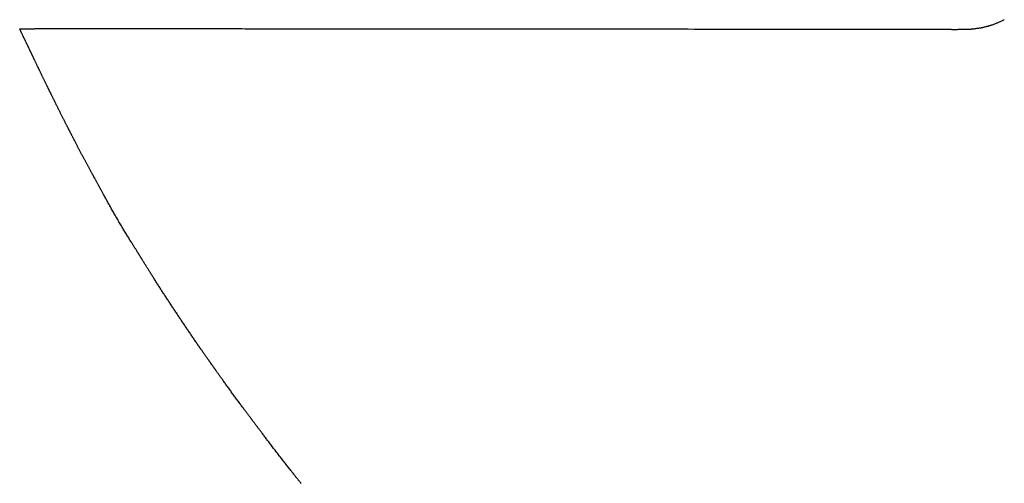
# Model space of a CAD drawing. Header units: millimetres. Extents: x -4577 to 1032787, y -66234 to 201209.
# Tile 154 of 256: x 4373.07 to 4375.92, y -8936.69 to -8935.35. Entities that reach past the tile are written whole.
import ezdxf

# ---------------------------------------------------------------- set-up
doc = ezdxf.new("R2010")
doc.units = ezdxf.units.MM
doc.linetypes.add('510_5_2OG_ELT_1004$0$11-07-22_DS_2OG$0$AUSGEZOGEN', pattern=[0])
doc.layers.add('510_5_2OG_ELT_1004$0$11-07-22_DS_2OG$0$EBENE_1', color=8, linetype='510_5_2OG_ELT_1004$0$11-07-22_DS_2OG$0$AUSGEZOGEN')

# ---------------------------------------------------------------- blocks, each defined once
blk = doc.blocks.new('510_5_2OG_ELT_1004')
at = {"layer": '510_5_2OG_ELT_1004$0$11-07-22_DS_2OG$0$EBENE_1'}
for points in [[(4373.073, -8935.3242), (4373.0803, -8935.324), (4373.0815, -8935.324), (4373.083, -8935.324), (4373.0846, -8935.324), (4373.0864, -8935.324), (4373.0882, -8935.3239), (4373.0901, -8935.3239), (4373.0911, -8935.3239), (4373.0923, -8935.3239), (4373.0935, -8935.3239), (4373.0949, -8935.3239), (4373.0964, -8935.3239), (4373.098, -8935.3239), (4373.0999, -8935.3239), (4373.1018, -8935.3239), (4373.1028, -8935.3239), (4373.1038, -8935.3239), (4373.1049, -8935.3239), (4373.106, -8935.3239), (4373.107, -8935.3239), (4373.1081, -8935.3239), (4373.1092, -8935.3239), (4373.1103, -8935.3239), (4373.1114, -8935.3239), (4373.1125, -8935.3239), (4373.1136, -8935.3239), (4373.1148, -8935.3239), (4373.1159, -8935.3239), (4373.1171, -8935.3238), (4373.1183, -8935.3238), (4373.1196, -8935.3238), (4373.1209, -8935.3238), (4373.1223, -8935.3238), (4373.1238, -8935.3238), (4373.1253, -8935.3238), (4373.1269, -8935.3238), (4373.1286, -8935.3238), (4373.1303, -8935.3238), (4373.1332, -8935.3238), (4373.1342, -8935.3238), (4373.1352, -8935.3238), (4373.1363, -8935.3238), (4373.1373, -8935.3238), (4373.1384, -8935.3238), (4373.1395, -8935.3238), (4373.1407, -8935.3238), (4373.1418, -8935.3238), (4373.143, -8935.3238), (4373.1442, -8935.3238), (4373.1454, -8935.3238), (4373.1466, -8935.3238), (4373.1478, -8935.3237), (4373.149, -8935.3237), (4373.1503, -8935.3237), (4373.1515, -8935.3237), (4373.1528, -8935.3237), (4373.1541, -8935.3237), (4373.1554, -8935.3237), (4373.1567, -8935.3237), (4373.158, -8935.3237), (4373.1593, -8935.3237), (4373.1606, -8935.3237), (4373.1619, -8935.3237), (4373.1633, -8935.3237), (4373.1646, -8935.3237), (4373.1659, -8935.3237), (4373.1672, -8935.3237), (4373.1686, -8935.3237), (4373.1699, -8935.3237), (4373.1712, -8935.3237), (4373.1725, -8935.3237), (4373.1739, -8935.3237), (4373.1752, -8935.3237), (4373.1765, -8935.3237), (4373.1778, -8935.3237), (4373.1791, -8935.3237), (4373.1804, -8935.3237), (4373.1817, -8935.3237), (4373.183, -8935.3237), (4373.1843, -8935.3237), (4373.1856, -8935.3237), (4373.1869, -8935.3237), (4373.1882, -8935.3237), (4373.1894, -8935.3237), (4373.1907, -8935.3237), (4373.1919, -8935.3237), (4373.1932, -8935.3237), (4373.1944, -8935.3237), (4373.1956, -8935.3237), (4373.1968, -8935.3237), (4373.198, -8935.3237), (4373.1992, -8935.3237), (4373.2004, -8935.3237), (4373.2016, -8935.3237), (4373.2027, -8935.3237), (4373.2038, -8935.3237), (4373.205, -8935.3237), (4373.2061, -8935.3237), (4373.2072, -8935.3237), (4373.2083, -8935.3237), (4373.2093, -8935.3237), (4373.2104, -8935.3237), (4373.2114, -8935.3237), (4373.2125, -8935.3237), (4373.2135, -8935.3237), (4373.2145, -8935.3237), (4373.2165, -8935.3237), (4373.2185, -8935.3237), (4373.2204, -8935.3237), (4373.2223, -8935.3237), (4373.2242, -8935.3237), (4373.226, -8935.3237), (4373.2278, -8935.3237), (4373.2297, -8935.3237), (4373.2315, -8935.3237), (4373.2333, -8935.3237), (4373.2351, -8935.3237), (4373.2369, -8935.3237), (4373.2388, -8935.3237), (4373.2407, -8935.3237), (4373.2426, -8935.3237), (4373.2436, -8935.3237), (4373.2447, -8935.3237), (4373.2458, -8935.3237), (4373.2469, -8935.3237), (4373.248, -8935.3237), (4373.2491, -8935.3237), (4373.2503, -8935.3237), (4373.2516, -8935.3237), (4373.2529, -8935.3237), (4373.2542, -8935.3237), (4373.2556, -8935.3237), (4373.257, -8935.3237), (4373.2585, -8935.3237), (4373.26, -8935.3237), (4373.2616, -8935.3237), (4373.2632, -8935.3237), (4373.265, -8935.3237), (4373.2667, -8935.3237), (4373.2686, -8935.3237), (4373.2705, -8935.3237), (4373.2725, -8935.3236), (4373.2745, -8935.3236), (4373.2767, -8935.3236), (4373.2788, -8935.3236), (4373.2811, -8935.3236), (4373.2834, -8935.3236), (4373.2858, -8935.3236), (4373.2883, -8935.3236), (4373.2908, -8935.3236), (4373.2934, -8935.3236), (4373.296, -8935.3236), (4373.2986, -8935.3236), (4373.3013, -8935.3236), (4373.3041, -8935.3236), (4373.3069, -8935.3236), (4373.3097, -8935.3236), (4373.3126, -8935.3236), (4373.3155, -8935.3236), (4373.3185, -8935.3236), (4373.3214, -8935.3236), (4373.3244, -8935.3236), (4373.3275, -8935.3236), (4373.3305, -8935.3236), (4373.3336, -8935.3236), (4373.3366, -8935.3236), (4373.3397, -8935.3236), (4373.3429, -8935.3236), (4373.346, -8935.3236), (4373.3491, -8935.3236), (4373.3522, -8935.3236), (4373.3554, -8935.3236), (4373.3585, -8935.3236), (4373.3617, -8935.3236), (4373.3648, -8935.3236), (4373.368, -8935.3236), (4373.3712, -8935.3236), (4373.3744, -8935.3236), (4373.3777, -8935.3236), (4373.381, -8935.3236), (4373.3844, -8935.3236), (4373.3878, -8935.3236), (4373.3913, -8935.3237), (4373.3948, -8935.3237), (4373.3985, -8935.3237), (4373.4022, -8935.3237), (4373.406, -8935.3237), (4373.4099, -8935.3237), (4373.4139, -8935.3237), (4373.418, -8935.3237), (4373.4222, -8935.3237), (4373.4266, -8935.3237), (4373.431, -8935.3237), (4373.4356, -8935.3237), (4373.4404, -8935.3237), (4373.4453, -8935.3237), (4373.4503, -8935.3237), (4373.4555, -8935.3237), (4373.4609, -8935.3237), (4373.4664, -8935.3237), (4373.4721, -8935.3237), (4373.478, -8935.3237), (4373.4841, -8935.3237), (4373.4904, -8935.3237), (4373.4969, -8935.3237), (4373.5035, -8935.3237), (4373.5103, -8935.3237), (4373.5172, -8935.3237), (4373.5243, -8935.3237), (4373.5316, -8935.3237), (4373.539, -8935.3237), (4373.5465, -8935.3237), (4373.5541, -8935.3237), (4373.5619, -8935.3238), (4373.5698, -8935.3238), (4373.5778, -8935.3238), (4373.5859, -8935.3238), (4373.594, -8935.3238), (4373.6023, -8935.3238), (4373.6107, -8935.3238), (4373.6191, -8935.3238), (4373.6276, -8935.3238), (4373.6362, -8935.3238), (4373.6448, -8935.3238), (4373.6535, -8935.3238), (4373.6622, -8935.3238), (4373.671, -8935.3238), (4373.6798, -8935.3238), (4373.6886, -8935.3238), (4373.6974, -8935.3238), (4373.7063, -8935.3238), (4373.7151, -8935.3238), (4373.724, -8935.3239), (4373.7328, -8935.3239), (4373.7417, -8935.3239), (4373.7506, -8935.3239), (4373.7596, -8935.3239), (4373.7686, -8935.3239), (4373.7777, -8935.3239), (4373.7868, -8935.3239), (4373.7961, -8935.3239), (4373.8054, -8935.3239), (4373.8148, -8935.3239), (4373.8244, -8935.3239), (4373.8341, -8935.3239), (4373.8439, -8935.3239), (4373.8538, -8935.3239), (4373.8639, -8935.3239), (4373.8742, -8935.3239), (4373.8846, -8935.324), (4373.8953, -8935.324), (4373.9061, -8935.324), (4373.9172, -8935.324), (4373.9284, -8935.324), (4373.9399, -8935.324), (4373.9517, -8935.324), (4373.9637, -8935.324), (4373.9759, -8935.324), (4373.9884, -8935.324), (4374.0012, -8935.324), (4374.0143, -8935.324), (4374.0277, -8935.324), (4374.0414, -8935.324), (4374.0554, -8935.3241), (4374.0697, -8935.3241), (4374.0843, -8935.3241), (4374.0991, -8935.3241), (4374.1142, -8935.3241), (4374.1296, -8935.3241), (4374.1452, -8935.3241), (4374.161, -8935.3241), (4374.1771, -8935.3241), (4374.1933, -8935.3241), (4374.2098, -8935.3242), (4374.2264, -8935.3242), (4374.2433, -8935.3242), (4374.2602, -8935.3242), (4374.2774, -8935.3242), (4374.2947, -8935.3242), (4374.3121, -8935.3242), (4374.3297, -8935.3242), (4374.3473, -8935.3243), (4374.3651, -8935.3243), (4374.383, -8935.3243), (4374.4009, -8935.3243), (4374.4189, -8935.3243), (4374.437, -8935.3243), (4374.4551, -8935.3243), (4374.4733, -8935.3243), (4374.4915, -8935.3244), (4374.5097, -8935.3244), (4374.528, -8935.3244), (4374.5462, -8935.3244), (4374.5645, -8935.3244), (4374.5827, -8935.3244), (4374.6009, -8935.3245), (4374.6192, -8935.3245), (4374.6374, -8935.3245), (4374.6557, -8935.3245), (4374.6739, -8935.3245), (4374.6921, -8935.3245), (4374.7104, -8935.3246), (4374.7286, -8935.3246), (4374.7469, -8935.3246), (4374.7651, -8935.3246), (4374.7834, -8935.3246), (4374.8016, -8935.3246), (4374.8198, -8935.3247), (4374.8381, -8935.3247), (4374.8563, -8935.3247), (4374.8746, -8935.3247), (4374.8928, -8935.3247), (4374.911, -8935.3247), (4374.9293, -8935.3248), (4374.9475, -8935.3248), (4374.9658, -8935.3248), (4374.984, -8935.3248), (4375.0022, -8935.3248), (4375.0205, -8935.3249), (4375.0387, -8935.3249), (4375.057, -8935.3249), (4375.0752, -8935.3249), (4375.0934, -8935.3249), (4375.1117, -8935.325), (4375.1298, -8935.325), (4375.148, -8935.325), (4375.166, -8935.325), (4375.184, -8935.325), (4375.2018, -8935.325), (4375.2195, -8935.3251), (4375.2371, -8935.3251), (4375.2545, -8935.3251), (4375.2717, -8935.3251), (4375.2887, -8935.3251), (4375.3055, -8935.3252), (4375.322, -8935.3252), (4375.3383, -8935.3252), (4375.3543, -8935.3252), (4375.37, -8935.3252), (4375.3854, -8935.3252), (4375.4004, -8935.3252), (4375.4151, -8935.3253), (4375.4294, -8935.3253), (4375.4433, -8935.3253), (4375.4569, -8935.3253), (4375.4699, -8935.3253), (4375.4826, -8935.3253), (4375.4947, -8935.3253), (4375.5064, -8935.3254), (4375.5176, -8935.3254), (4375.5283, -8935.3254), (4375.5384, -8935.3254), (4375.5479, -8935.3254), (4375.557, -8935.3254), (4375.5655, -8935.3254), (4375.5734, -8935.3254), (4375.5809, -8935.3254), (4375.588, -8935.3254), (4375.5945, -8935.3254), (4375.6006, -8935.3254), (4375.6063, -8935.3254), (4375.6116, -8935.3254), (4375.6165, -8935.3255), (4375.6211, -8935.3255), (4375.6253, -8935.3255), (4375.6291, -8935.3255), (4375.6326, -8935.3255), (4375.6359, -8935.3255), (4375.6388, -8935.3255), (4375.6415, -8935.3255), (4375.6439, -8935.3255), (4375.6461, -8935.3255), (4375.6481, -8935.3255), (4375.6498, -8935.3255), (4375.6514, -8935.3255), (4375.6529, -8935.3255), (4375.6542, -8935.3255), (4375.6553, -8935.3255), (4375.6573, -8935.3255), (4375.659, -8935.3255), (4375.6605, -8935.3255), (4375.6618, -8935.3255), (4375.663, -8935.3255), (4375.6649, -8935.3255), (4375.6664, -8935.3255), (4375.6684, -8935.3255), (4375.6696, -8935.3255), (4375.6716, -8935.3255), (4375.6726, -8935.3255), (4375.6739, -8935.3255), (4375.6765, -8935.3255), (4375.6777, -8935.3255), (4375.6789, -8935.3255), (4375.6802, -8935.3255), (4375.6817, -8935.3255), (4375.6834, -8935.3255), (4375.6851, -8935.3255), (4375.6869, -8935.3255), (4375.6898, -8935.3255), (4375.6908, -8935.3255), (4375.6918, -8935.3255), (4375.6929, -8935.3255), (4375.6939, -8935.3255), (4375.695, -8935.3255), (4375.6961, -8935.3255), (4375.6972, -8935.3255), (4375.6983, -8935.3255), (4375.6994, -8935.3255), (4375.7005, -8935.3255), (4375.7017, -8935.3255), (4375.7028, -8935.3255), (4375.7039, -8935.3255), (4375.7051, -8935.3255), (4375.7063, -8935.3255), (4375.7074, -8935.3255), (4375.7086, -8935.3255), (4375.7097, -8935.3255), (4375.7109, -8935.3255), (4375.712, -8935.3255), (4375.7132, -8935.3255), (4375.7144, -8935.3255), (4375.7155, -8935.3255), (4375.7166, -8935.3255), (4375.7178, -8935.3255), (4375.7189, -8935.3255), (4375.72, -8935.3256), (4375.7211, -8935.3256), (4375.7222, -8935.3256), (4375.7233, -8935.3256), (4375.7243, -8935.3256), (4375.7254, -8935.3256), (4375.7264, -8935.3256), (4375.7274, -8935.3256), (4375.7294, -8935.3256), (4375.7313, -8935.3256), (4375.7331, -8935.3256), (4375.7349, -8935.3256), (4375.7365, -8935.3257), (4375.738, -8935.3257), (4375.7394, -8935.3257), (4375.7406, -8935.3257), (4375.7418, -8935.3257), (4375.7437, -8935.3257), (4375.7454, -8935.3257), (4375.7467, -8935.3257), (4375.7489, -8935.3258), (4375.7507, -8935.3258), (4375.7525, -8935.3258), (4375.7536, -8935.3258), (4375.7548, -8935.3258), (4375.7562, -8935.3258), (4375.7578, -8935.3258), (4375.7596, -8935.3258), (4375.7606, -8935.3258), (4375.7617, -8935.3258), (4375.7628, -8935.3259), (4375.7639, -8935.3259), (4375.7652, -8935.3259), (4375.7664, -8935.3259), (4375.7677, -8935.3259), (4375.769, -8935.3259), (4375.7704, -8935.3259), (4375.7718, -8935.3259), (4375.7732, -8935.3259), (4375.7746, -8935.3259), (4375.776, -8935.3259), (4375.7775, -8935.3259), (4375.7789, -8935.3259), (4375.7803, -8935.3259), (4375.7817, -8935.3258), (4375.7832, -8935.3258), (4375.7846, -8935.3258), (4375.7859, -8935.3258), (4375.7873, -8935.3258), (4375.7886, -8935.3257), (4375.7898, -8935.3257), (4375.791, -8935.3257), (4375.7922, -8935.3257), (4375.7933, -8935.3257), (4375.7953, -8935.3256), (4375.7969, -8935.3256), (4375.7983, -8935.3256), (4375.8003, -8935.3255), (4375.8017, -8935.3255), (4375.8037, -8935.3254), (4375.806, -8935.3254), (4375.8072, -8935.3254), (4375.8086, -8935.3253), (4375.8102, -8935.3253), (4375.8119, -8935.3253), (4375.8138, -8935.3252), (4375.8149, -8935.3251), (4375.8159, -8935.3251), (4375.8169, -8935.325), (4375.818, -8935.325), (4375.8191, -8935.3249), (4375.8202, -8935.3248), (4375.8212, -8935.3247), (4375.8223, -8935.3246), (4375.8234, -8935.3245), (4375.8245, -8935.3244), (4375.8255, -8935.3243), (4375.8266, -8935.3242), (4375.8286, -8935.324), (4375.8304, -8935.3237), (4375.8321, -8935.3235), (4375.8336, -8935.3233), (4375.8358, -8935.3229), (4375.8371, -8935.3227), (4375.8406, -8935.3222), (4375.8417, -8935.3221), (4375.8431, -8935.3218), (4375.8446, -8935.3216), (4375.8463, -8935.3213), (4375.8482, -8935.321), (4375.8501, -8935.3207), (4375.8511, -8935.3205), (4375.8521, -8935.3203), (4375.8531, -8935.3201), (4375.8542, -8935.3198), (4375.8552, -8935.3196), (4375.8562, -8935.3194), (4375.8581, -8935.3189), (4375.86, -8935.3184), (4375.8617, -8935.318), (4375.8633, -8935.3175), (4375.8648, -8935.3171), (4375.8669, -8935.3165), (4375.8682, -8935.3162), (4375.8716, -8935.3152), (4375.8727, -8935.3149), (4375.874, -8935.3145), (4375.8755, -8935.3141), (4375.8772, -8935.3136), (4375.8789, -8935.3131), (4375.8807, -8935.3125), (4375.8826, -8935.3118), (4375.8845, -8935.3112), (4375.8863, -8935.3105), (4375.8882, -8935.3098), (4375.89, -8935.309), (4375.8918, -8935.3083), (4375.8937, -8935.3075), (4375.8955, -8935.3067), (4375.8973, -8935.3059), (4375.8991, -8935.3051), (4375.901, -8935.3044), (4375.9028, -8935.3036), (4375.9046, -8935.3027), (4375.9064, -8935.3019), (4375.9082, -8935.3011), (4375.91, -8935.3002), (4375.9117, -8935.2993), (4375.9135, -8935.2984), (4375.9152, -8935.2974)], [(4373.8856, -8936.6383), (4373.8847, -8936.6372), (4373.884, -8936.6363), (4373.883, -8936.6351), (4373.8824, -8936.6342), (4373.8816, -8936.6332), (4373.8806, -8936.632), (4373.8795, -8936.6305), (4373.8788, -8936.6297), (4373.8781, -8936.6289), (4373.8774, -8936.6279), (4373.8766, -8936.6269), (4373.8757, -8936.6258), (4373.8748, -8936.6246), (4373.8738, -8936.6234), (4373.8727, -8936.6221), (4373.8716, -8936.6207), (4373.8704, -8936.6192), (4373.8692, -8936.6176), (4373.8679, -8936.6159), (4373.8665, -8936.6142), (4373.8651, -8936.6124), (4373.8636, -8936.6105), (4373.862, -8936.6085), (4373.8604, -8936.6065), (4373.8587, -8936.6044), (4373.857, -8936.6022), (4373.8553, -8936.6), (4373.8535, -8936.5978), (4373.8517, -8936.5954), (4373.8498, -8936.593), (4373.8479, -8936.5906), (4373.8459, -8936.5882), (4373.844, -8936.5856), (4373.842, -8936.5831), (4373.8399, -8936.5805), (4373.8379, -8936.5779), (4373.8358, -8936.5752), (4373.8337, -8936.5726), (4373.8316, -8936.5699), (4373.8295, -8936.5671), (4373.8274, -8936.5644), (4373.8252, -8936.5616), (4373.8231, -8936.5589), (4373.8209, -8936.5561), (4373.8187, -8936.5533), (4373.8166, -8936.5505), (4373.8144, -8936.5477), (4373.8123, -8936.5449), (4373.8101, -8936.5421), (4373.808, -8936.5393), (4373.8059, -8936.5365), (4373.8038, -8936.5338), (4373.8017, -8936.531), (4373.7996, -8936.5283), (4373.7975, -8936.5256), (4373.7955, -8936.5229), (4373.7935, -8936.5203), (4373.7915, -8936.5177), (4373.7895, -8936.5151), (4373.7876, -8936.5126), (4373.7857, -8936.51), (4373.7839, -8936.5076), (4373.782, -8936.5052), (4373.7803, -8936.5028), (4373.7785, -8936.5005), (4373.7768, -8936.4983), (4373.7752, -8936.4961), (4373.7736, -8936.4939), (4373.772, -8936.4919), (4373.7705, -8936.4899), (4373.7691, -8936.488), (4373.7677, -8936.4861), (4373.7663, -8936.4843), (4373.7651, -8936.4826), (4373.7639, -8936.481), (4373.7627, -8936.4795), (4373.7616, -8936.4781), (4373.7606, -8936.4767), (4373.7597, -8936.4755), (4373.7588, -8936.4743), (4373.758, -8936.4732), (4373.7572, -8936.4722), (4373.7565, -8936.4712), (4373.7558, -8936.4703), (4373.7546, -8936.4688), (4373.7536, -8936.4674), (4373.7528, -8936.4663), (4373.7515, -8936.4646), (4373.7502, -8936.4628), (4373.7488, -8936.461), (4373.7475, -8936.4593), (4373.7469, -8936.4584), (4373.7461, -8936.4574), (4373.7452, -8936.4561), (4373.7441, -8936.4547), (4373.7435, -8936.4539), (4373.7428, -8936.453), (4373.7421, -8936.452), (4373.7413, -8936.451), (4373.7405, -8936.4499), (4373.7397, -8936.4488), (4373.7387, -8936.4476), (4373.7377, -8936.4462), (4373.7367, -8936.4449), (4373.7356, -8936.4434), (4373.7344, -8936.4418), (4373.7332, -8936.4402), (4373.732, -8936.4385), (4373.7306, -8936.4368), (4373.7293, -8936.4349), (4373.7279, -8936.4331), (4373.7264, -8936.4311), (4373.7249, -8936.4291), (4373.7234, -8936.427), (4373.7218, -8936.4249), (4373.7202, -8936.4228), (4373.7185, -8936.4206), (4373.7168, -8936.4183), (4373.7151, -8936.416), (4373.7134, -8936.4137), (4373.7116, -8936.4113), (4373.7099, -8936.4089), (4373.708, -8936.4065), (4373.7062, -8936.404), (4373.7044, -8936.4015), (4373.7025, -8936.399), (4373.7007, -8936.3965), (4373.6988, -8936.3939), (4373.6969, -8936.3914), (4373.695, -8936.3888), (4373.6931, -8936.3862), (4373.6912, -8936.3836), (4373.6893, -8936.381), (4373.6874, -8936.3784), (4373.6855, -8936.3758), (4373.6836, -8936.3732), (4373.6818, -8936.3706), (4373.6799, -8936.368), (4373.678, -8936.3655), (4373.6762, -8936.3629), (4373.6744, -8936.3604), (4373.6726, -8936.3579), (4373.6708, -8936.3554), (4373.669, -8936.3529), (4373.6673, -8936.3505), (4373.6656, -8936.3481), (4373.6639, -8936.3457), (4373.6622, -8936.3434), (4373.6606, -8936.3411), (4373.659, -8936.3388), (4373.6574, -8936.3367), (4373.6559, -8936.3345), (4373.6544, -8936.3324), (4373.6529, -8936.3304), (4373.6515, -8936.3284), (4373.6502, -8936.3265), (4373.6489, -8936.3246), (4373.6476, -8936.3228), (4373.6464, -8936.3211), (4373.6452, -8936.3195), (4373.6441, -8936.3179), (4373.643, -8936.3164), (4373.642, -8936.315), (4373.6411, -8936.3137), (4373.6402, -8936.3124), (4373.6394, -8936.3112), (4373.6386, -8936.3101), (4373.6379, -8936.3091), (4373.6372, -8936.3082), (4373.6366, -8936.3073), (4373.6355, -8936.3057), (4373.6345, -8936.3044), (4373.6337, -8936.3032), (4373.6325, -8936.3015), (4373.6312, -8936.2996), (4373.6301, -8936.2981), (4373.6294, -8936.2972), (4373.6285, -8936.2959), (4373.6279, -8936.295), (4373.6271, -8936.2939), (4373.6262, -8936.2927), (4373.6246, -8936.2904), (4373.624, -8936.2895), (4373.6234, -8936.2886), (4373.6226, -8936.2876), (4373.6219, -8936.2865), (4373.6211, -8936.2854), (4373.6202, -8936.2841), (4373.6193, -8936.2828), (4373.6183, -8936.2815), (4373.6173, -8936.28), (4373.6162, -8936.2785), (4373.6151, -8936.277), (4373.614, -8936.2753), (4373.6128, -8936.2736), (4373.6115, -8936.2719), (4373.6102, -8936.2701), (4373.6089, -8936.2682), (4373.6076, -8936.2663), (4373.6062, -8936.2643), (4373.6048, -8936.2623), (4373.6033, -8936.2602), (4373.6019, -8936.2581), (4373.6004, -8936.256), (4373.5988, -8936.2538), (4373.5973, -8936.2516), (4373.5957, -8936.2494), (4373.5941, -8936.2471), (4373.5925, -8936.2448), (4373.5909, -8936.2425), (4373.5893, -8936.2401), (4373.5876, -8936.2378), (4373.586, -8936.2354), (4373.5843, -8936.233), (4373.5827, -8936.2306), (4373.581, -8936.2282), (4373.5794, -8936.2258), (4373.5777, -8936.2233), (4373.576, -8936.2209), (4373.5744, -8936.2185), (4373.5727, -8936.2161), (4373.5711, -8936.2136), (4373.5694, -8936.2112), (4373.5678, -8936.2088), (4373.5661, -8936.2063), (4373.5645, -8936.2039), (4373.5628, -8936.2015), (4373.5612, -8936.199), (4373.5595, -8936.1966), (4373.5579, -8936.1942), (4373.5562, -8936.1917), (4373.5546, -8936.1893), (4373.553, -8936.1868), (4373.5513, -8936.1844), (4373.5497, -8936.182), (4373.5481, -8936.1795), (4373.5464, -8936.1771), (4373.5448, -8936.1746), (4373.5432, -8936.1722), (4373.5415, -8936.1697), (4373.5399, -8936.1673), (4373.5383, -8936.1648), (4373.5367, -8936.1624), (4373.535, -8936.16), (4373.5334, -8936.1575), (4373.5318, -8936.1551), (4373.5301, -8936.1526), (4373.5285, -8936.1502), (4373.5269, -8936.1477), (4373.5253, -8936.1453), (4373.5236, -8936.1428), (4373.522, -8936.1404), (4373.5204, -8936.1379), (4373.5187, -8936.1355), (4373.5171, -8936.133), (4373.5155, -8936.1306), (4373.5139, -8936.1281), (4373.5122, -8936.1257), (4373.5106, -8936.1232), (4373.509, -8936.1208), (4373.5074, -8936.1183), (4373.5058, -8936.1159), (4373.5041, -8936.1134), (4373.5025, -8936.111), (4373.5009, -8936.1085), (4373.4993, -8936.1061), (4373.4977, -8936.1036), (4373.4961, -8936.1011), (4373.4945, -8936.0987), (4373.4928, -8936.0962), (4373.4912, -8936.0938), (4373.4896, -8936.0913), (4373.488, -8936.0888), (4373.4864, -8936.0864), (4373.4848, -8936.0839), (4373.4832, -8936.0814), (4373.4816, -8936.079), (4373.48, -8936.0765), (4373.4785, -8936.074), (4373.4769, -8936.0716), (4373.4753, -8936.0691), (4373.4737, -8936.0666), (4373.4721, -8936.0642), (4373.4706, -8936.0617), (4373.469, -8936.0593), (4373.4675, -8936.0569), (4373.466, -8936.0545), (4373.4645, -8936.0521), (4373.463, -8936.0497), (4373.4615, -8936.0474), (4373.46, -8936.0451), (4373.4586, -8936.0428), (4373.4572, -8936.0405), (4373.4558, -8936.0383), (4373.4544, -8936.0361), (4373.453, -8936.0339), (4373.4517, -8936.0318), (4373.4504, -8936.0297), (4373.4492, -8936.0277), (4373.4479, -8936.0257), (4373.4467, -8936.0238), (4373.4455, -8936.0219), (4373.4444, -8936.02), (4373.4433, -8936.0183), (4373.4422, -8936.0165), (4373.4411, -8936.0149), (4373.4401, -8936.0133), (4373.4392, -8936.0117), (4373.4383, -8936.0102), (4373.4374, -8936.0088), (4373.4365, -8936.0075), (4373.4357, -8936.0062), (4373.435, -8936.0049), (4373.4342, -8936.0038), (4373.4335, -8936.0026), (4373.4328, -8936.0015), (4373.4322, -8936.0005), (4373.4316, -8935.9995), (4373.431, -8935.9986), (4373.4304, -8935.9977), (4373.4294, -8935.996), (4373.4284, -8935.9945), (4373.4275, -8935.993), (4373.4267, -8935.9917), (4373.4259, -8935.9905), (4373.4252, -8935.9893), (4373.4245, -8935.9882), (4373.4239, -8935.9871), (4373.4232, -8935.9861), (4373.4225, -8935.985), (4373.4219, -8935.9839), (4373.4212, -8935.9828), (4373.4204, -8935.9816), (4373.4196, -8935.9803), (4373.4188, -8935.9789), (4373.4173, -8935.9766), (4373.4168, -8935.9757), (4373.4162, -8935.9748), (4373.4156, -8935.9739), (4373.415, -8935.9729), (4373.4143, -8935.9718), (4373.4136, -8935.9707), (4373.4129, -8935.9695), (4373.4121, -8935.9683), (4373.4113, -8935.967), (4373.4105, -8935.9656), (4373.4096, -8935.9642), (4373.4086, -8935.9627), (4373.4076, -8935.9611), (4373.4066, -8935.9594), (4373.4055, -8935.9577), (4373.4044, -8935.9559), (4373.4032, -8935.954), (4373.402, -8935.952), (4373.4007, -8935.9499), (4373.3993, -8935.9478), (4373.398, -8935.9456), (4373.3966, -8935.9433), (4373.3951, -8935.941), (4373.3936, -8935.9386), (4373.3921, -8935.9361), (4373.3906, -8935.9336), (4373.389, -8935.931), (4373.3874, -8935.9284), (4373.3857, -8935.9257), (4373.3841, -8935.923), (4373.3824, -8935.9202), (4373.3807, -8935.9174), (4373.3789, -8935.9146), (4373.3772, -8935.9117), (4373.3754, -8935.9088), (4373.3736, -8935.9059), (4373.3719, -8935.9029), (4373.3701, -8935.8999), (4373.3683, -8935.8969), (4373.3664, -8935.8939), (4373.3646, -8935.8908), (4373.3628, -8935.8877), (4373.361, -8935.8847), (4373.3592, -8935.8816), (4373.3574, -8935.8785), (4373.3556, -8935.8754), (4373.3538, -8935.8723), (4373.352, -8935.8692), (4373.3502, -8935.8661), (4373.3484, -8935.863), (4373.3467, -8935.86), (4373.3449, -8935.8569), (4373.3432, -8935.8539), (4373.3415, -8935.8509), (4373.3398, -8935.8479), (4373.3381, -8935.8449), (4373.3365, -8935.842), (4373.3349, -8935.839), (4373.3333, -8935.8362), (4373.3317, -8935.8333), (4373.3301, -8935.8305), (4373.3286, -8935.8278), (4373.3271, -8935.8251), (4373.3256, -8935.8224), (4373.3242, -8935.8198), (4373.3228, -8935.8173), (4373.3214, -8935.8148), (4373.3201, -8935.8123), (4373.3188, -8935.8099), (4373.3175, -8935.8076), (4373.3163, -8935.8054), (4373.3151, -8935.8032), (4373.3139, -8935.8012), (4373.3128, -8935.7991), (4373.3118, -8935.7972), (4373.3108, -8935.7954), (4373.3098, -8935.7936), (4373.3089, -8935.7919), (4373.308, -8935.7903), (4373.3072, -8935.7888), (4373.3064, -8935.7873), (4373.3056, -8935.7859), (4373.3049, -8935.7845), (4373.3042, -8935.7833), (4373.3035, -8935.7821), (4373.3029, -8935.7809), (4373.3023, -8935.7798), (4373.3017, -8935.7787), (4373.3011, -8935.7777), (4373.3006, -8935.7767), (4373.3001, -8935.7758), (4373.2991, -8935.7741), (4373.2983, -8935.7725), (4373.2974, -8935.771), (4373.2967, -8935.7696), (4373.296, -8935.7682), (4373.2952, -8935.767), (4373.2946, -8935.7657), (4373.2939, -8935.7644), (4373.2932, -8935.7631), (4373.2925, -8935.7618), (4373.2917, -8935.7605), (4373.291, -8935.7591), (4373.2902, -8935.7577), (4373.2894, -8935.7562), (4373.2885, -8935.7546), (4373.2871, -8935.7521), (4373.2866, -8935.7512), (4373.2861, -8935.7503), (4373.2856, -8935.7493), (4373.2851, -8935.7483), (4373.2845, -8935.7473), (4373.2839, -8935.7463), (4373.2833, -8935.7452), (4373.2827, -8935.7441), (4373.2821, -8935.7429), (4373.2814, -8935.7417), (4373.2808, -8935.7405), (4373.2801, -8935.7392), (4373.2794, -8935.7379), (4373.2786, -8935.7365), (4373.2779, -8935.7351), (4373.2771, -8935.7337), (4373.2763, -8935.7322), (4373.2755, -8935.7307), (4373.2746, -8935.7292), (4373.2738, -8935.7276), (4373.2729, -8935.7261), (4373.272, -8935.7244), (4373.2711, -8935.7228), (4373.2702, -8935.7211), (4373.2693, -8935.7194), (4373.2684, -8935.7177), (4373.2674, -8935.716), (4373.2665, -8935.7142), (4373.2655, -8935.7124), (4373.2645, -8935.7106), (4373.2636, -8935.7088), (4373.2626, -8935.707), (4373.2616, -8935.7052), (4373.2606, -8935.7033), (4373.2596, -8935.7015), (4373.2586, -8935.6996), (4373.2576, -8935.6977), (4373.2566, -8935.6958), (4373.2556, -8935.694), (4373.2546, -8935.6921), (4373.2536, -8935.6902), (4373.2526, -8935.6883), (4373.2516, -8935.6864), (4373.2506, -8935.6845), (4373.2496, -8935.6826), (4373.2486, -8935.6807), (4373.2476, -8935.6789), (4373.2466, -8935.677), (4373.2457, -8935.6752), (4373.2447, -8935.6734), (4373.2438, -8935.6716), (4373.2428, -8935.6698), (4373.2419, -8935.668), (4373.241, -8935.6663), (4373.2401, -8935.6646), (4373.2392, -8935.6629), (4373.2384, -8935.6612), (4373.2375, -8935.6596), (4373.2367, -8935.658), (4373.2359, -8935.6564), (4373.2351, -8935.6549), (4373.2344, -8935.6535), (4373.2336, -8935.652), (4373.2329, -8935.6507), (4373.2322, -8935.6493), (4373.2316, -8935.648), (4373.2309, -8935.6468), (4373.2303, -8935.6456), (4373.2297, -8935.6445), (4373.2292, -8935.6434), (4373.2287, -8935.6424), (4373.2282, -8935.6415), (4373.2273, -8935.6397), (4373.2265, -8935.6382), (4373.2258, -8935.6369), (4373.2253, -8935.6358), (4373.2244, -8935.6341), (4373.2234, -8935.6321), (4373.2222, -8935.6299), (4373.2212, -8935.6279), (4373.2207, -8935.6269), (4373.2201, -8935.6258), (4373.2194, -8935.6244), (4373.2182, -8935.6221), (4373.2177, -8935.6212), (4373.2172, -8935.6202), (4373.2167, -8935.6192), (4373.2162, -8935.6182), (4373.2156, -8935.617), (4373.215, -8935.6159), (4373.2143, -8935.6147), (4373.2137, -8935.6134), (4373.213, -8935.6121), (4373.2123, -8935.6107), (4373.2116, -8935.6093), (4373.2109, -8935.6079), (4373.2101, -8935.6065), (4373.2094, -8935.6049), (4373.2086, -8935.6034), (4373.2078, -8935.6018), (4373.207, -8935.6003), (4373.2061, -8935.5986), (4373.2053, -8935.597), (4373.2044, -8935.5953), (4373.2036, -8935.5936), (4373.2027, -8935.5919), (4373.2018, -8935.5902), (4373.2009, -8935.5884), (4373.2, -8935.5867), (4373.1991, -8935.5849), (4373.1982, -8935.5831), (4373.1973, -8935.5813), (4373.1964, -8935.5795), (4373.1955, -8935.5777), (4373.1946, -8935.5759), (4373.1937, -8935.5741), (4373.1928, -8935.5723), (4373.1919, -8935.5705), (4373.191, -8935.5687), (4373.1901, -8935.5669), (4373.1892, -8935.5651), (4373.1883, -8935.5634), (4373.1874, -8935.5616), (4373.1866, -8935.5599), (4373.1857, -8935.5582), (4373.1849, -8935.5564), (4373.184, -8935.5548), (4373.1832, -8935.5531), (4373.1824, -8935.5515), (4373.1816, -8935.5498), (4373.1808, -8935.5482), (4373.18, -8935.5467), (4373.1793, -8935.5452), (4373.1785, -8935.5437), (4373.1778, -8935.5422), (4373.1771, -8935.5408), (4373.1764, -8935.5394), (4373.1758, -8935.5381), (4373.1751, -8935.5367), (4373.1745, -8935.5355), (4373.1739, -8935.5343), (4373.1733, -8935.5331), (4373.1728, -8935.532), (4373.1723, -8935.5309), (4373.1718, -8935.5299), (4373.1713, -8935.529), (4373.1704, -8935.5272), (4373.1697, -8935.5257), (4373.169, -8935.5243), (4373.1684, -8935.5231), (4373.1675, -8935.5212), (4373.1668, -8935.5198), (4373.1659, -8935.518), (4373.1653, -8935.5168), (4373.1645, -8935.5153), (4373.164, -8935.5142), (4373.1633, -8935.5127), (4373.1628, -8935.5118), (4373.1623, -8935.5107), (4373.1617, -8935.5096), (4373.1611, -8935.5083), (4373.1604, -8935.5068), (4373.1595, -8935.5051), (4373.1591, -8935.5042), (4373.1586, -8935.5032), (4373.1581, -8935.5023), (4373.1576, -8935.5012), (4373.1571, -8935.5002), (4373.1566, -8935.4991), (4373.156, -8935.4979), (4373.1554, -8935.4968), (4373.1549, -8935.4956), (4373.1543, -8935.4943), (4373.1536, -8935.4931), (4373.153, -8935.4918), (4373.1524, -8935.4905), (4373.1517, -8935.4891), (4373.151, -8935.4878), (4373.1504, -8935.4864), (4373.1497, -8935.485), (4373.149, -8935.4836), (4373.1483, -8935.4821), (4373.1476, -8935.4807), (4373.1468, -8935.4792), (4373.1461, -8935.4777), (4373.1454, -8935.4762), (4373.1447, -8935.4747), (4373.1439, -8935.4732), (4373.1432, -8935.4717), (4373.1425, -8935.4702), (4373.1417, -8935.4687), (4373.141, -8935.4672), (4373.1402, -8935.4656), (4373.1395, -8935.4641), (4373.1388, -8935.4626), (4373.138, -8935.4611), (4373.1373, -8935.4596), (4373.1366, -8935.4581), (4373.1359, -8935.4566), (4373.1351, -8935.4551), (4373.1344, -8935.4536), (4373.1337, -8935.4522), (4373.133, -8935.4507), (4373.1324, -8935.4493), (4373.1317, -8935.4479), (4373.131, -8935.4465), (4373.1304, -8935.4451), (4373.1297, -8935.4438), (4373.1291, -8935.4425), (4373.1285, -8935.4412), (4373.1279, -8935.4399), (4373.1273, -8935.4387), (4373.1267, -8935.4375), (4373.1261, -8935.4363), (4373.1256, -8935.4352), (4373.1251, -8935.4341), (4373.1246, -8935.433), (4373.1241, -8935.432), (4373.1236, -8935.431), (4373.1227, -8935.4292), (4373.122, -8935.4276), (4373.1212, -8935.4261), (4373.1206, -8935.4248), (4373.1201, -8935.4236), (4373.1192, -8935.4218), (4373.1185, -8935.4204), (4373.1177, -8935.4186), (4373.1172, -8935.4175), (4373.1162, -8935.4156), (4373.1157, -8935.4145), (4373.1146, -8935.4122), (4373.1141, -8935.4112), (4373.1136, -8935.4101), (4373.113, -8935.4088), (4373.1123, -8935.4074), (4373.1116, -8935.4059), (4373.1104, -8935.4033), (4373.1099, -8935.4023), (4373.1095, -8935.4014), (4373.109, -8935.4004), (4373.1085, -8935.3994), (4373.108, -8935.3984), (4373.1075, -8935.3973), (4373.107, -8935.3962), (4373.1064, -8935.3951), (4373.1059, -8935.394), (4373.1054, -8935.3928), (4373.1048, -8935.3917), (4373.1042, -8935.3905), (4373.1037, -8935.3893), (4373.1031, -8935.3881), (4373.1025, -8935.3868), (4373.1019, -8935.3856), (4373.1013, -8935.3844), (4373.1007, -8935.3831), (4373.1001, -8935.3818), (4373.0995, -8935.3806), (4373.0989, -8935.3793), (4373.0983, -8935.378), (4373.0977, -8935.3767), (4373.0971, -8935.3754), (4373.0965, -8935.3742), (4373.0959, -8935.3729), (4373.0952, -8935.3716), (4373.0946, -8935.3703), (4373.094, -8935.369), (4373.0934, -8935.3678), (4373.0928, -8935.3665), (4373.0922, -8935.3653), (4373.0916, -8935.364), (4373.0911, -8935.3628), (4373.0905, -8935.3616), (4373.0899, -8935.3603), (4373.0893, -8935.3591), (4373.0888, -8935.358), (4373.0882, -8935.3568), (4373.0877, -8935.3556), (4373.0871, -8935.3545), (4373.0866, -8935.3534), (4373.0861, -8935.3523), (4373.0855, -8935.3512), (4373.085, -8935.3501), (4373.0846, -8935.3491), (4373.0841, -8935.3481), (4373.0836, -8935.3471), (4373.0831, -8935.3461), (4373.0827, -8935.3452), (4373.0819, -8935.3434), (4373.0811, -8935.3417), (4373.0803, -8935.3402), (4373.0797, -8935.3388), (4373.079, -8935.3375), (4373.0784, -8935.3362), (4373.0779, -8935.335), (4373.0774, -8935.3339), (4373.0769, -8935.3329), (4373.0764, -8935.3318), (4373.0759, -8935.3308), (4373.0754, -8935.3298), (4373.0749, -8935.3288), (4373.0744, -8935.3277), (4373.0739, -8935.3266), (4373.0733, -8935.3254), (4373.0728, -8935.3242)]]:
    blk.add_lwpolyline(points, dxfattribs=at)

msp = doc.modelspace()

# ---------------------------------------------------------------- block references
msp.add_blockref('510_5_2OG_ELT_1004', (0, -0.0503))

doc.saveas('drawing.dxf')
